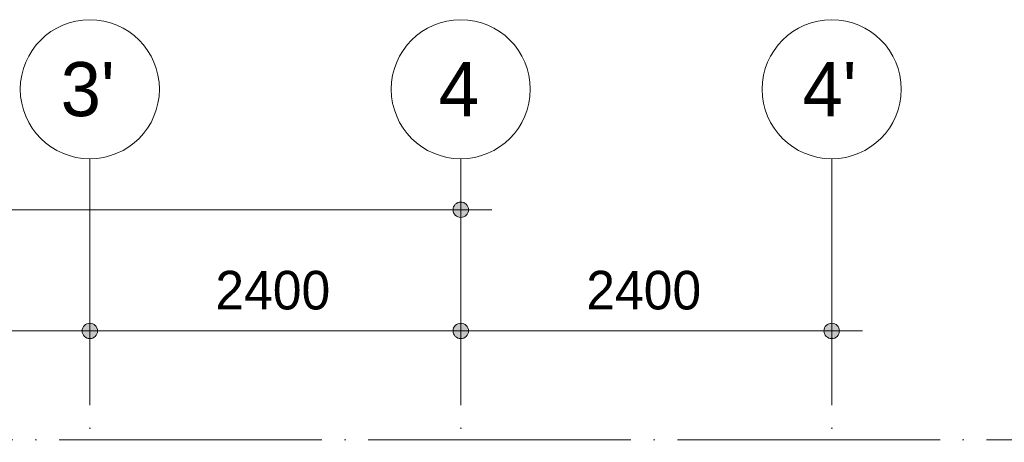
# Model space of a CAD drawing. Header units: millimetres. Extents: x 4517 to 474157, y -4632 to 9900.
# Tile 99 of 114: x 380812 to 387183, y 7165 to 9900. Entities that reach past the tile are written whole.
import ezdxf

# ---------------------------------------------------------------- set-up
doc = ezdxf.new("R2010")
doc.units = ezdxf.units.MM
doc.linetypes.add('WSP_stramienlijn', pattern=[2000, 1700, -150, 0, -150])
for name, color, linetype, lineweight in [('00_maatvoering', 8, 'Continuous', 13), ('00_maatvoering-100', 8, 'Continuous', 13), ('07_stramien', 4, 'Continuous', 13), ('07_stramien - levels', 7, 'Continuous', 13)]:
    doc.layers.add(name, color=color, linetype=linetype, lineweight=lineweight)
doc.styles.add('Revittext', font='txt', dxfattribs={"height": 250})
doc.styles.add('Revittext_2', font='txt', dxfattribs={"height": 350})
doc.dimstyles.new('WSP_25_-_transparant', dxfattribs={"dimscale": 304.8, "dimtxt": 252.223969, "dimasz": 1.312336, "dimexe": 0.656168, "dimexo": 0.0625, "dimgap": 0.213255, "dimtad": 1, "dimdec": 0, "dimzin": 0, "dimdsep": 46, "dimtxsty": 'Revittext', "dimblk1": 'DOTSMALL', "dimblk2": 'DOTSMALL', "dimsah": 1, "dimcen": 0.09, "dimdle": 0.656168, "dimazin": 0, "dimtfac": 1, "dimtdec": 4, "dimtix": 1, "dimtmove": 0, "dimatfit": 3, "dimfxl": 0.656168, "dimfxlon": 1, "dimtvp": 1, "dimtolj": 1, "dimtzin": 0, "dimarcsym": 2})

# ---------------------------------------------------------------- blocks, each defined once
blk = doc.blocks.new('Grid - Stramienbol 9_0mm-3500-as G')
at = {"layer": '07_stramien'}
blk.add_circle((5000, 9450), 450, dxfattribs=at)
blk = doc.blocks.new('DIMBLOCK105-as G')
at = {"layer": '00_maatvoering-100'}
h = blk.add_hatch(color=256, dxfattribs=at)
edge = h.paths.add_edge_path()
edge.add_arc((376466.4, 8670), 50, 0, 360)
h = blk.add_hatch(color=256, dxfattribs=at)
edge = h.paths.add_edge_path()
edge.add_arc((383666.4, 8670), 50, 0, 360)
for p, q in [((376466.4, 8870), (376466.4, 8470)), ((376466.4, 8670), (376466.4, 8870)), ((383666.4, 8870), (383666.4, 8470)), ((383666.4, 8670), (383666.4, 8870)), ((376466.4, 8670), (383866.4, 8670))]:
    blk.add_line(p, q, dxfattribs=at)
for centre in [(376466.4, 8670), (383666.4, 8670)]:
    blk.add_circle(centre, 50, dxfattribs=at)
at = {"layer": '00_maatvoering-100', "color": 0, "insert": (379678.3, 9058.7), "char_height": 250, "width": 931.288, "attachment_point": 1, "line_spacing_factor": 0.931288, "style": 'Revittext'}
blk.add_mtext('7200', dxfattribs=at)
blk = doc.blocks.new('_DotSmall')
at = {"color": 0, "linetype": 'ByBlock', "const_width": 0.5}
blk.add_lwpolyline([(-0.0625, 0, 1), (0.0625, 0, 1)], format="xyb", close=True, dxfattribs=at)
blk = doc.blocks.new('DIMBLOCK106-as G')
at = {"layer": '00_maatvoering-100'}
h = blk.add_hatch(color=256, dxfattribs=at)
edge = h.paths.add_edge_path()
edge.add_arc((376466.4, 7885.9), 50, 0, 360)
h = blk.add_hatch(color=256, dxfattribs=at)
edge = h.paths.add_edge_path()
edge.add_arc((381266.4, 7885.9), 50, 0, 360)
for p, q in [((376466.4, 8085.9), (376466.4, 7685.9)), ((376466.4, 7885.9), (376466.4, 8085.9)), ((381266.4, 8085.9), (381266.4, 7685.9)), ((381266.4, 7885.9), (381266.4, 8085.9)), ((376266.4, 7885.9), (381266.4, 7885.9))]:
    blk.add_line(p, q, dxfattribs=at)
for centre in [(376466.4, 7885.9), (381266.4, 7885.9)]:
    blk.add_circle(centre, 50, dxfattribs=at)
at = {"layer": '00_maatvoering-100', "color": 0, "insert": (378478.3, 8274.6), "char_height": 250, "width": 931.288, "attachment_point": 1, "line_spacing_factor": 0.931288, "style": 'Revittext'}
blk.add_mtext('4800', dxfattribs=at)
blk = doc.blocks.new('DIMBLOCK107-as G')
at = {"layer": '00_maatvoering-100'}
h = blk.add_hatch(color=256, dxfattribs=at)
edge = h.paths.add_edge_path()
edge.add_arc((381266.4, 7885.9), 50, 0, 360)
h = blk.add_hatch(color=256, dxfattribs=at)
edge = h.paths.add_edge_path()
edge.add_arc((383666.4, 7885.9), 50, 0, 360)
for p, q in [((381266.4, 8085.9), (381266.4, 7685.9)), ((381266.4, 7885.9), (381266.4, 8085.9)), ((383666.4, 8085.9), (383666.4, 7685.9)), ((383666.4, 7885.9), (383666.4, 8085.9)), ((381266.4, 7885.9), (383666.4, 7885.9))]:
    blk.add_line(p, q, dxfattribs=at)
for centre in [(381266.4, 7885.9), (383666.4, 7885.9)]:
    blk.add_circle(centre, 50, dxfattribs=at)
at = {"layer": '00_maatvoering-100', "color": 0, "insert": (382078.3, 8274.6), "char_height": 250, "width": 931.288, "attachment_point": 1, "line_spacing_factor": 0.931288, "style": 'Revittext'}
blk.add_mtext('2400', dxfattribs=at)
blk = doc.blocks.new('DIMBLOCK108-as G')
at = {"layer": '00_maatvoering-100'}
h = blk.add_hatch(color=256, dxfattribs=at)
edge = h.paths.add_edge_path()
edge.add_arc((383666.4, 7885.9), 50, 0, 360)
h = blk.add_hatch(color=256, dxfattribs=at)
edge = h.paths.add_edge_path()
edge.add_arc((386066.4, 7885.9), 50, 0, 360)
for p, q in [((383666.4, 8085.9), (383666.4, 7685.9)), ((383666.4, 7885.9), (383666.4, 8085.9)), ((386066.4, 8085.9), (386066.4, 7685.9)), ((386066.4, 7885.9), (386066.4, 8085.9)), ((383666.4, 7885.9), (386266.4, 7885.9))]:
    blk.add_line(p, q, dxfattribs=at)
for centre in [(383666.4, 7885.9), (386066.4, 7885.9)]:
    blk.add_circle(centre, 50, dxfattribs=at)
at = {"layer": '00_maatvoering-100', "color": 0, "insert": (384478.3, 8274.6), "char_height": 250, "width": 931.288, "attachment_point": 1, "line_spacing_factor": 0.931288, "style": 'Revittext'}
blk.add_mtext('2400', dxfattribs=at)

msp = doc.modelspace()

# ---------------------------------------------------------------- linework, layer by layer
at = {"layer": '07_stramien', "linetype": 'WSP_stramienlijn'}
for p, q in [((381266.4, -4594.5), (381266.4, 9000)), ((383666.4, -4594.5), (383666.4, 9000)), ((386066.4, -4594.5), (386066.4, 9000))]:
    msp.add_line(p, q, dxfattribs=at)
at = {"layer": '07_stramien - levels', "linetype": 'WSP_stramienlijn'}
msp.add_line((355066.4, 7180), (399426.3, 7180), dxfattribs=at)

# ---------------------------------------------------------------- block references
at = {"layer": '07_stramien'}
for p in [(376266.4, 0), (378666.4, 0), (381066.4, 0)]:
    msp.add_blockref('Grid - Stramienbol 9_0mm-3500-as G', p, dxfattribs=at)

# ---------------------------------------------------------------- texts
at = {"layer": '07_stramien', "char_height": 350, "attachment_point": 1, "style": 'Revittext_2'}
for s, insert, width in [("3'", (381077.8, 9625.6), 448.945), ('4', (383523.8, 9625.6), 336.709), ("4'", (385877.8, 9625.6), 448.945)]:
    msp.add_mtext(s, dxfattribs=dict(at, insert=insert, width=width))

# ---------------------------------------------------------------- dimensions: what is measured, and where the dimension line sits
at = {"layer": '00_maatvoering'}
for base, p1, p2, override, picture, middle in [((383666.4, 8670), (376466.4, 8870), (383666.4, 8870), {"dimpost": '<>', "dimfxl": 7200}, 'DIMBLOCK105-as G', (380066.4, 8862.6)), ((381266.4, 7885.9), (376466.4, 8085.9), (381266.4, 8085.9), {"dimpost": '<>', "dimfxl": 4800}, 'DIMBLOCK106-as G', (378866.4, 8078.5)), ((383666.4, 7885.9), (381266.4, 8085.9), (383666.4, 8085.9), {"dimpost": '<>', "dimfxl": 2400}, 'DIMBLOCK107-as G', (382466.4, 8078.5)), ((386066.4, 7885.9), (383666.4, 8085.9), (386066.4, 8085.9), {"dimpost": '<>', "dimfxl": 2400}, 'DIMBLOCK108-as G', (384866.4, 8078.5))]:
    dim = msp.add_linear_dim(base=base, p1=p1, p2=p2, dimstyle='WSP_25_-_transparant', override=override, dxfattribs=at)
    dim.commit()
    dim.dimension.update_dxf_attribs({"geometry": picture, "text_midpoint": middle})

doc.saveas('drawing.dxf')
